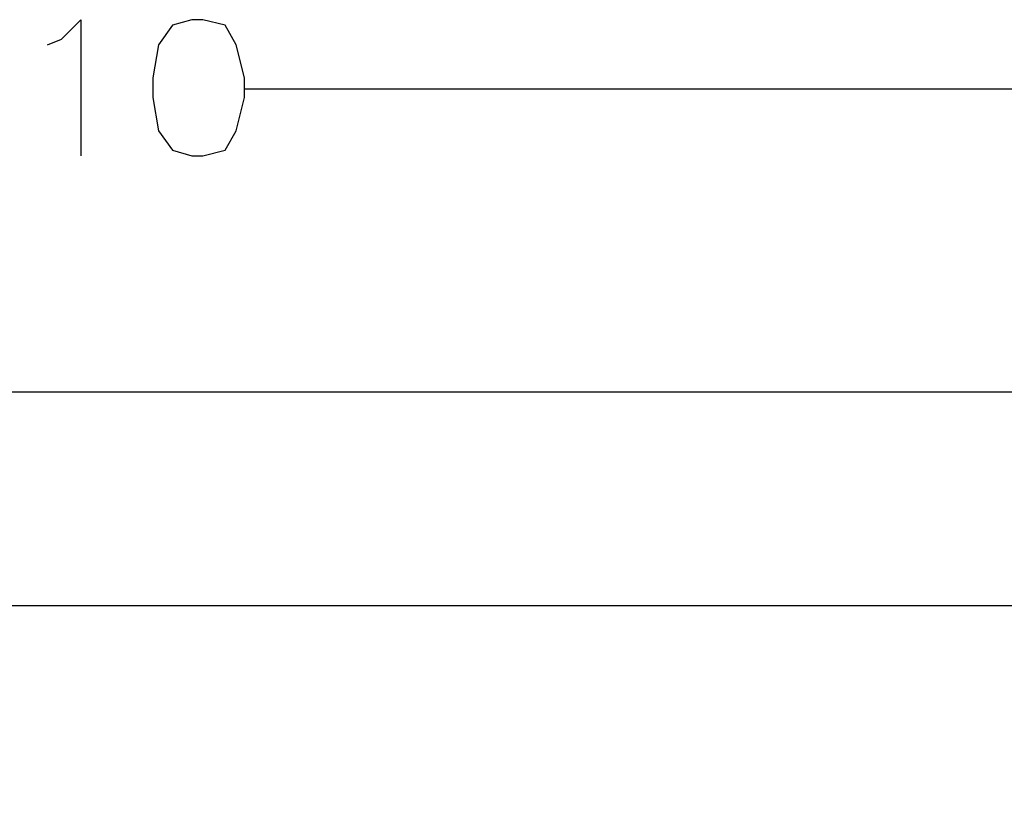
# Model space of a CAD drawing. Header units: millimetres. Extents: x 502444 to 745500, y -417645 to -375189.
# Tile 113 of 208: x 701584 to 703116, y -403772 to -402538. Entities that reach past the tile are written whole.
import ezdxf

# ---------------------------------------------------------------- set-up
doc = ezdxf.new("R2010")
doc.units = ezdxf.units.MM
doc.layers.add('PDF_Geometry', color=7, linetype='Continuous')

msp = doc.modelspace()

# ---------------------------------------------------------------- linework, layer by layer
at = {"layer": 'PDF_Geometry', "color": 252, "lineweight": 25, "true_color": 0x989898}
for points in [[(701626.95243, -402576.91216), (701648.55575, -402568.27083), (701678.80039, -402538.02619), (701678.80039, -402749.73868)], [(703886.65915, -402646.04277), (701933.7195, -402646.04277)]]:
    msp.add_lwpolyline(points, dxfattribs=at)
msp.add_lwpolyline([(701851.62691, -402538.02619), (701821.38227, -402546.66752), (701799.77895, -402576.91216), (701791.13763, -402628.76011), (701791.13763, -402659.00475), (701799.77895, -402710.85271), (701821.38227, -402741.09735), (701851.62691, -402749.73868), (701868.90956, -402749.73868), (701903.47486, -402741.09735), (701920.75751, -402710.85271), (701933.7195, -402659.00475), (701933.7195, -402628.76011), (701920.75751, -402576.91216), (701903.47486, -402546.66752), (701868.90956, -402538.02619)], close=True, dxfattribs=at)
at = {"layer": 'PDF_Geometry', "color": 1, "lineweight": 25}
msp.add_lwpolyline([(685536.80366, -403899.03502), (685536.80366, -403116.99503), (705675.41361, -403116.99503), (705675.41361, -402589.87415)], dxfattribs=at)
at = {"layer": 'PDF_Geometry', "color": 5, "lineweight": 25}
msp.add_lwpolyline([(685696.66819, -403899.03502), (685696.66819, -403449.68607), (705675.41361, -403449.68607), (705675.41361, -408958.53132), (708959.11744, -408958.53132)], dxfattribs=at)

doc.saveas('drawing.dxf')
